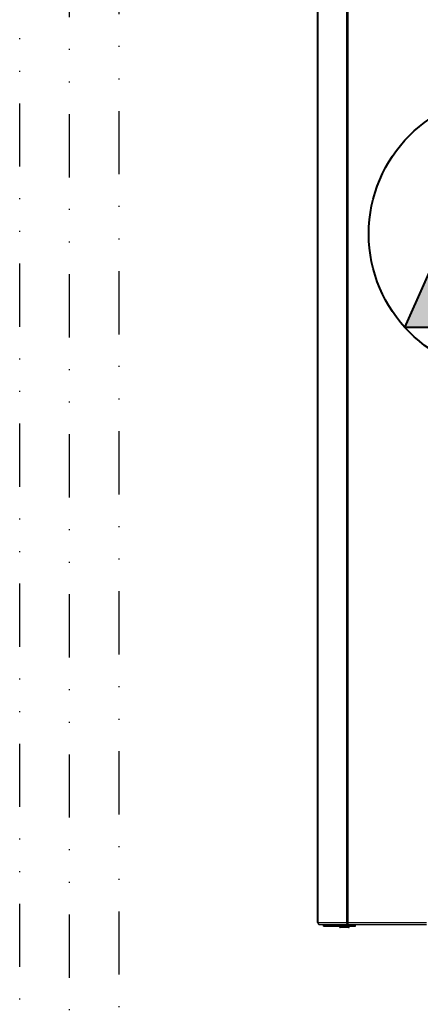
# Model space of a CAD drawing. Header units: centimetres. Extents: x 4745 to 39369, y 17389 to 19524.
# Tile 132 of 188: x 36939 to 36980, y 18511 to 18610. Entities that reach past the tile are written whole.
import ezdxf

# ---------------------------------------------------------------- set-up
doc = ezdxf.new("R2010")
doc.units = ezdxf.units.CM
doc.linetypes.add('DIVIDE2', pattern=[15.875, 6.35, -3.175, 0, -3.175, 0, -3.175])
doc.layers.add('$_urządzenia', color=250, linetype='Continuous')
doc.layers.add('Gruba', color=7, linetype='Continuous', lineweight=40)
doc.layers.add('IS_sygnał', color=210, linetype='DIVIDE2', lineweight=25)

# ---------------------------------------------------------------- blocks, each defined once
blk = doc.blocks.new('A$C92957c0b')
at = {"layer": '$_urządzenia'}
for p, q in [((-300, -1125.6), (-300, -30.4)), ((-299.63, -1125.6), (-299.63, -30.4)), ((-280.56, -30.4), (-280.56, -1125.6)), ((-279.34, -1127), (-279.34, -29)), ((-300, -1125.6), (-227.05, -1125.6)), ((-298.6, -1127), (-226.9, -1127)), ((-296.14, -1127.22), (-295.93, -1127.55)), ((-279.73, -1127.22), (-296.14, -1127.22)), ((-279.56, -1127), (-279.73, -1127.22)), ((-279.73, -1127.22), (-279.52, -1127.55)), ((-279.16, -1127.08), (-279.52, -1127.55)), ((-279.21, -1127), (-279.16, -1127.08)), ((-279.16, -1127.9), (-278.97, -1127.25)), ((-278.98, -1127.26), (-278.97, -1127.25)), ((-296, -1128), (-296, -1127.45)), ((-296, -1128), (-279, -1128)), ((-295.98, -1128), (-295.98, -1127.47)), ((-279.52, -1127.55), (-295.93, -1127.55)), ((-295.33, -1128), (-295.33, -1127.99)), ((-295.26, -1128), (-295.2, -1128)), ((-285.24, -1128), (-285.24, -1128.5)), ((-278.74, -1128.5), (-285.24, -1128.5)), ((-279.24, -1129), (-284.74, -1129)), ((-279, -1128), (-279, -1127.41)), ((-279, -1128), (-274.5, -1128)), ((-278.99, -1127.3), (-274.5, -1127.3)), ((-278.74, -1128), (-278.74, -1128.5)), ((-274.76, -1128), (-274.76, -1127.3)), ((-274.5, -1128), (-274.5, -1127.3))]:
    blk.add_line(p, q, dxfattribs=at)
for points in [[(-299.63, -1125.6), (-299.63, -1125.66), (-299.62, -1125.71), (-299.62, -1125.77), (-299.61, -1125.82), (-299.6, -1125.88), (-299.59, -1125.94), (-299.58, -1125.99), (-299.57, -1126.04), (-299.55, -1126.1), (-299.53, -1126.15), (-299.51, -1126.2), (-299.49, -1126.25), (-299.47, -1126.3), (-299.45, -1126.35), (-299.42, -1126.4), (-299.39, -1126.44), (-299.36, -1126.49), (-299.33, -1126.53), (-299.3, -1126.57), (-299.27, -1126.61), (-299.23, -1126.65), (-299.2, -1126.68), (-299.16, -1126.72), (-299.12, -1126.75), (-299.09, -1126.78), (-299.05, -1126.81), (-299, -1126.84), (-298.96, -1126.86), (-298.92, -1126.89), (-298.88, -1126.91), (-298.83, -1126.93), (-298.79, -1126.94), (-298.74, -1126.96), (-298.7, -1126.97), (-298.65, -1126.98), (-298.6, -1126.99), (-298.56, -1127), (-298.51, -1127), (-298.46, -1127)], [(-296.51, -1127), (-296.49, -1127), (-296.46, -1127), (-296.44, -1127.01), (-296.42, -1127.01), (-296.4, -1127.02), (-296.37, -1127.03), (-296.35, -1127.04), (-296.33, -1127.05), (-296.31, -1127.06), (-296.29, -1127.07), (-296.27, -1127.09), (-296.25, -1127.1), (-296.23, -1127.12), (-296.21, -1127.14), (-296.19, -1127.16), (-296.18, -1127.18), (-296.16, -1127.2), (-296.14, -1127.22)], [(-280.56, -1125.6), (-280.56, -1125.66), (-280.56, -1125.71), (-280.56, -1125.77), (-280.55, -1125.82), (-280.55, -1125.88), (-280.54, -1125.94), (-280.53, -1125.99), (-280.52, -1126.04), (-280.51, -1126.1), (-280.5, -1126.15), (-280.49, -1126.2), (-280.47, -1126.25), (-280.46, -1126.3)], [(-280.46, -1126.3), (-280.44, -1126.35), (-280.42, -1126.4), (-280.41, -1126.44), (-280.39, -1126.49), (-280.37, -1126.53), (-280.34, -1126.57), (-280.32, -1126.61), (-280.3, -1126.65), (-280.28, -1126.68), (-280.25, -1126.72), (-280.23, -1126.75), (-280.2, -1126.78), (-280.17, -1126.81), (-280.14, -1126.84), (-280.12, -1126.86), (-280.09, -1126.89), (-280.06, -1126.91), (-280.03, -1126.93), (-280, -1126.94), (-279.97, -1126.96), (-279.94, -1126.97), (-279.91, -1126.98), (-279.88, -1126.99), (-279.84, -1127), (-279.81, -1127), (-279.78, -1127)], [(-280.1, -1127), (-280.07, -1127), (-280.05, -1127), (-280.03, -1127.01), (-280.01, -1127.01), (-279.99, -1127.02), (-279.96, -1127.03), (-279.94, -1127.04), (-279.92, -1127.05), (-279.9, -1127.06), (-279.88, -1127.07), (-279.86, -1127.09), (-279.84, -1127.1), (-279.82, -1127.12), (-279.8, -1127.14), (-279.78, -1127.16), (-279.77, -1127.18), (-279.75, -1127.2), (-279.73, -1127.22)], [(-279.16, -1127.08), (-279.14, -1127.1), (-279.12, -1127.12), (-279.1, -1127.15), (-279.08, -1127.17), (-279.06, -1127.19), (-279.04, -1127.21), (-279.02, -1127.22), (-279, -1127.24), (-278.97, -1127.25)], [(-295.93, -1127.55), (-295.89, -1127.61), (-295.85, -1127.66), (-295.81, -1127.71), (-295.77, -1127.75), (-295.72, -1127.79), (-295.67, -1127.83), (-295.63, -1127.87), (-295.58, -1127.9), (-295.52, -1127.92), (-295.47, -1127.95), (-295.42, -1127.97), (-295.37, -1127.98), (-295.31, -1127.99), (-295.26, -1128)], [(-279.52, -1127.55), (-279.49, -1127.6), (-279.45, -1127.65), (-279.41, -1127.69), (-279.37, -1127.74), (-279.33, -1127.78), (-279.29, -1127.81), (-279.25, -1127.85), (-279.2, -1127.88), (-279.16, -1127.9)], [(-279.16, -1127.9), (-279.14, -1127.92), (-279.12, -1127.94), (-279.11, -1127.96), (-279.09, -1127.97), (-279.07, -1127.98), (-279.05, -1127.99), (-279.04, -1128), (-279.02, -1128), (-279, -1128)], [(-279, -1127.41), (-279, -1127.41), (-279, -1127.41), (-279, -1127.4), (-279, -1127.4), (-279, -1127.4), (-279, -1127.39), (-279, -1127.38), (-279, -1127.37), (-279, -1127.36), (-279, -1127.35), (-278.99, -1127.34), (-278.99, -1127.33), (-278.99, -1127.31), (-278.99, -1127.3)]]:
    blk.add_lwpolyline(points, dxfattribs=at)
for centre, radius, start, end in [((-298.6, -1125.6), 1.4, 180, 270), ((-284.74, -1128.5), 0.5, 180, 270), ((-279.24, -1128.5), 0.5, 270, 0)]:
    blk.add_arc(centre, radius, start, end, dxfattribs=at)
blk = doc.blocks.new('Pompa')
at = {"layer": 'Gruba'}
h = blk.add_hatch(color=256, dxfattribs=at)
h.dxf.hatch_style = 1
h.paths.add_polyline_path([(9.403, 10.336), (-13.973, 0), (9.403, -10.336)])
for p, q in [((-13.973, 0), (9.403, 10.336)), ((9.403, 10.336), (9.403, -10.336)), ((9.403, -10.336), (-13.973, 0))]:
    blk.add_line(p, q, dxfattribs=at)
blk.add_circle((0, 0), 13.973, dxfattribs=at)

msp = doc.modelspace()

# ---------------------------------------------------------------- linework, layer by layer
at = {"layer": 'IS_sygnał'}
for p, q in [((36939.335, 18032.218), (36939.335, 18903.766)), ((36944.335, 18047.218), (36944.335, 18898.766)), ((36949.335, 18385.103), (36949.335, 18893.766))]:
    msp.add_line(p, q, dxfattribs=at)

# ---------------------------------------------------------------- block references
at = {"layer": '$_urządzenia', "xscale": 0.15, "yscale": 0.15, "zscale": 0.15}
msp.add_blockref('A$C92957c0b', (37014.279, 18687.776), dxfattribs=at)
at = {"layer": 'Gruba', "lineweight": 15, "rotation": 270}
msp.add_blockref('Pompa', (36988.406, 18588.095), dxfattribs=at)

doc.saveas('drawing.dxf')
